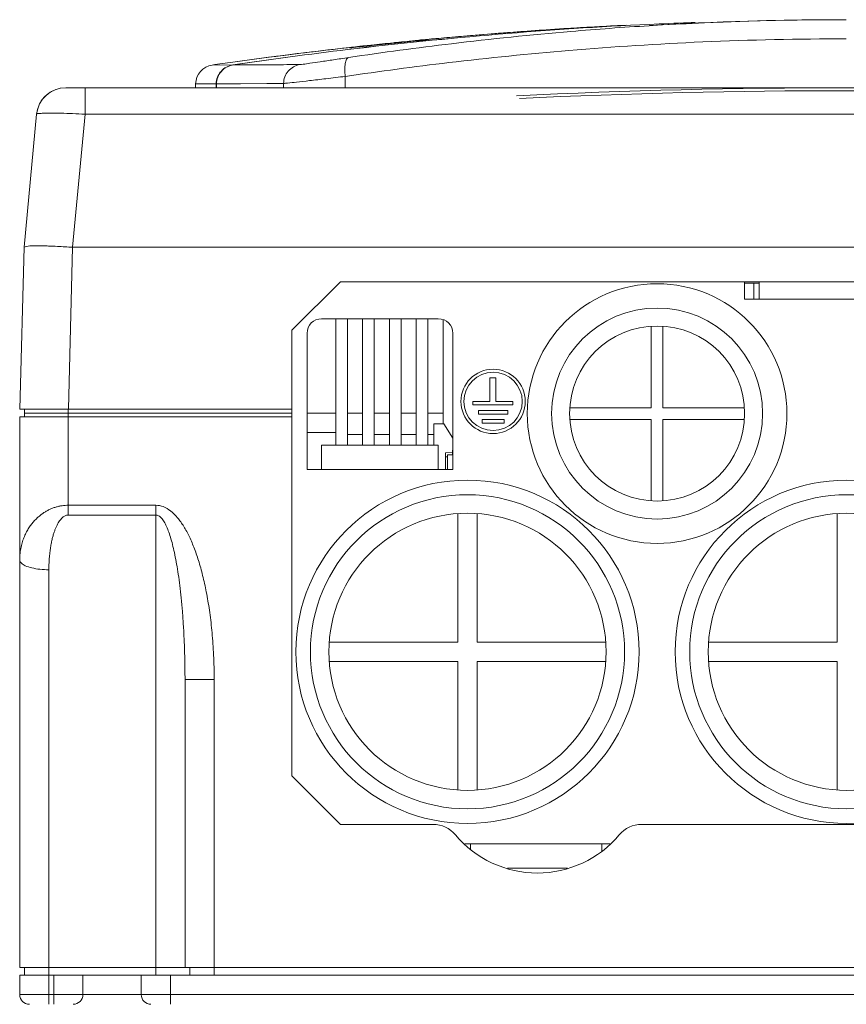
# Model space of a CAD drawing. Header units: millimetres. Extents: x -473 to 23648, y -382 to 1866.
# Tile 145 of 256: x 5052 to 5137, y 513 to 614. Entities that reach past the tile are written whole.
import ezdxf

# ---------------------------------------------------------------- set-up
doc = ezdxf.new("R2010")
doc.units = ezdxf.units.MM
doc.header["$LTSCALE"] = 80
doc.layers.get('0').update_dxf_attribs({"linetype": 'CONTINUOUS'})
for name, color, linetype in [('02___PRT_ALL_AXES', 7, 'CONTINUOUS'), ('06___PRT_ALL_SURFS', 7, 'CONTINUOUS'), ('09_ALL_ROUNDS', 7, 'CONTINUOUS'), ('10_ALL_CHAMFER', 7, 'CONTINUOUS'), ('20_ALL_FEATURES', 7, 'CONTINUOUS'), ('3_ALL_AXES', 7, 'CONTINUOUS')]:
    doc.layers.add(name, color=color, linetype=linetype)

msp = doc.modelspace()

# ---------------------------------------------------------------- linework, layer by layer
at = {"linetype": 'Continuous', "lineweight": 0}
for p, q in [((5126.656, 587.428), (5126.656, 585.649)), ((5126.656, 587.299), (5128.156, 587.299)), ((5127.609, 587.299), (5127.609, 585.649)), ((5128.156, 587.428), (5128.156, 585.649)), ((5126.656, 585.649), (5147.656, 585.649)), ((5095.156, 583.649), (5083.156, 583.649)), ((5117.056, 582.879), (5117.056, 574.499)), ((5118.256, 574.499), (5118.256, 582.879)), ((5081.656, 582.149), (5081.656, 568.149)), ((5096.656, 568.149), (5096.656, 582.149)), ((5117.056, 574.499), (5108.676, 574.499)), ((5126.636, 574.499), (5118.256, 574.499)), ((5108.676, 573.299), (5117.056, 573.299)), ((5117.056, 573.299), (5117.056, 564.919)), ((5118.256, 564.919), (5118.256, 573.299)), ((5118.256, 573.299), (5126.636, 573.299)), ((5095.156, 570.649), (5083.156, 570.649)), ((5083.156, 570.649), (5083.156, 568.149)), ((5095.156, 570.649), (5095.156, 568.149)), ((5096.656, 569.649), (5096.108, 569.649)), ((5096.108, 569.649), (5096.108, 568.149)), ((5081.656, 568.149), (5096.656, 568.149)), ((5097.156, 563.613), (5097.156, 550.399)), ((5099.156, 550.399), (5099.156, 563.613)), ((5136.156, 563.613), (5136.156, 550.399)), ((5097.156, 550.399), (5083.942, 550.399)), ((5112.371, 550.399), (5099.156, 550.399)), ((5136.156, 550.399), (5122.942, 550.399)), ((5083.942, 548.399), (5097.156, 548.399)), ((5097.156, 548.399), (5097.156, 535.184)), ((5099.156, 548.399), (5112.371, 548.399)), ((5099.156, 535.184), (5099.156, 548.399)), ((5122.942, 548.399), (5136.156, 548.399)), ((5136.156, 548.399), (5136.156, 535.184)), ((5097.882, 529.649), (5112.795, 529.649)), ((5098.456, 529.099), (5098.456, 529.649)), ((5111.956, 528.875), (5111.956, 529.649)), ((5102.253, 527.149), (5108.424, 527.149))]:
    msp.add_line(p, q, dxfattribs=at)
for centre, radius in [((5117.656, 573.899), 13.35), ((5117.656, 573.899), 10.85), ((5117.656, 573.899), 9), ((5098.156, 549.399), 17.65), ((5137.156, 549.399), 17.65), ((5098.156, 549.399), 16.15), ((5137.156, 549.399), 16.15), ((5098.156, 549.399), 14.25), ((5137.156, 549.399), 14.25)]:
    msp.add_circle(centre, radius, dxfattribs=at)
for centre, start, end in [((5083.156, 582.149), 90, 180), ((5095.156, 582.149), 0, 90)]:
    msp.add_arc(centre, 1.5, start, end, dxfattribs=at)
at = {"layer": '02___PRT_ALL_AXES', "linetype": 'Continuous', "lineweight": 0}
for p, q in [((5113.086, 613.768), (5112.863, 613.756)), ((5099.545, 612.855), (5098.996, 612.81)), ((5099.545, 612.855), (5099.361, 612.84)), ((5099.816, 612.878), (5099.545, 612.855)), ((5099.545, 612.855), (5099.732, 612.871)), ((5099.732, 612.871), (5099.817, 612.878)), ((5091.966, 612.169), (5091.386, 612.111)), ((5092.784, 612.249), (5092.671, 612.238)), ((5093.313, 612.3), (5092.784, 612.249)), ((5095.145, 612.472), (5094.108, 612.376)), ((5094.108, 612.362), (5094.108, 612.272)), ((5086.039, 611.543), (5085.811, 611.517)), ((5085.587, 608.565), (5085.58, 607.399)), ((5070.192, 607.399), (5070.199, 607.791)), ((5079.243, 607.844), (5079.236, 607.399)), ((5056.838, 607.399), (5217.379, 607.399)), ((5058.829, 607.399), (5058.829, 604.682)), ((5052.555, 591.013), (5053.851, 604.682)), ((5057.533, 591.013), (5058.829, 604.682)), ((5058.829, 604.682), (5215.388, 604.682)), ((5052.119, 574.349), (5052.555, 591.013)), ((5057.117, 574.349), (5057.554, 591.013)), ((5216.684, 591.013), (5057.533, 591.013)), ((5101.061, 577.583), (5100.464, 577.583)), ((5100.464, 577.583), (5100.464, 575.149)), ((5101.061, 575.149), (5101.061, 577.583)), ((5098.708, 575.149), (5098.708, 574.78)), ((5100.464, 575.149), (5098.708, 575.149)), ((5102.818, 575.149), (5101.061, 575.149)), ((5102.818, 574.78), (5102.818, 575.149)), ((5057.117, 574.349), (5052.119, 574.349)), ((5052.608, 573.949), (5052.608, 574.349)), ((5057.107, 573.949), (5057.107, 574.349)), ((5098.708, 574.78), (5102.818, 574.78)), ((5099.287, 574.212), (5099.287, 573.843)), ((5102.287, 574.212), (5099.287, 574.212)), ((5102.287, 573.843), (5102.287, 574.212)), ((5057.107, 573.949), (5052.608, 573.949)), ((5099.287, 573.843), (5102.287, 573.843)), ((5099.662, 573.272), (5099.662, 572.903)), ((5101.912, 573.272), (5099.662, 573.272)), ((5101.912, 572.903), (5101.912, 573.272)), ((5099.662, 572.903), (5101.912, 572.903)), ((5095.908, 568.149), (5095.908, 569.849)), ((5064.608, 516.149), (5058.608, 516.149))]:
    msp.add_line(p, q, dxfattribs=at)
for radius in [3.308, 3]:
    msp.add_circle((5100.787, 575.149), radius, dxfattribs=at)
for centre, radius, start, end in [((5137.138, 155.871), 458.528, 93.13307, 94.66888), ((5137.14, 155.851), 458.548, 93.03483, 94.6688), ((5137.137, 155.895), 458.504, 92.83038, 94.66874), ((5137.163, 281.043), 333.356, 90.00935, 93.49514), ((5137.135, 155.905), 458.494, 94.80326, 95.31126), ((5137.135, 155.91), 458.489, 95.10524, 95.25463), ((5137.124, 156.031), 458.368, 94.90504, 95.10525), ((5137.033, 157.112), 457.283, 94.77147, 94.90526), ((5137.112, 156.135), 458.263, 96.17099, 96.29834), ((5137.118, 156.078), 458.32, 95.72664, 96.29824), ((5137.119, 156.073), 458.325, 95.81994, 96.17098), ((5137.125, 156.014), 458.385, 95.65387, 95.81994), ((5093.504, 610.309), 2, 77.36878, 95.48467), ((5093.504, 610.309), 2, 77.33513, 95.47544), ((5137.131, 155.948), 458.45, 95.31127, 95.45364), ((5137.075, 156.456), 457.94, 96.39876, 97.91496), ((5137.074, 156.461), 457.934, 96.42744, 97.91462), ((5072.199, 607.756), 2, 98.18086, 179), ((5137.02, 156.862), 457.53, 97.91513, 98.18085), ((5137.02, 156.862), 457.53, 97.91479, 98.18085), ((5056.838, 604.399), 3, 90.00207, 174.58549), ((5053.7, 512.761), 92.063, 86.80658, 87.60763), ((5054.489, 561.631), 29.5, 88.89354, 89.77035)]:
    msp.add_arc(centre, radius, start, end, dxfattribs=at)
for points, knots in [([(5085.931, 610.507), (5089.449, 611.033), (5097.051, 612.059), (5107.362, 613.119), (5114.151, 613.614), (5116.84, 613.778)], [0, 0, 0, 0, 10.6723765, 23.0084104, 31.0907028, 31.0907028, 31.0907028, 31.0907028]), ([(5095.149, 612.472), (5095.545, 612.505), (5096.472, 612.595), (5097.937, 612.72), (5099.007, 612.811), (5099.545, 612.855)], [0, 0, 0, 0, 1.1925523, 2.7932821, 4.4128666, 4.4128666, 4.4128666, 4.4128666]), ([(5085.587, 608.565), (5089.13, 609.088), (5096.784, 610.108), (5109.036, 611.352), (5122.667, 612.224), (5132.184, 612.433), (5137.108, 612.433)], [0, 0, 0, 0, 10.7434486, 23.1616257, 36.937759, 51.7101728, 51.7101728, 51.7101728, 51.7101728]), ([(5080.911, 609.782), (5080.684, 609.744), (5080.24, 609.588), (5079.697, 609.142), (5079.336, 608.537), (5079.247, 608.074), (5079.243, 607.844)], [0, 0, 0, 0, 0.6891405, 1.3788746, 2.0693034, 2.7602065, 2.7602065, 2.7602065, 2.7602065]), ([(5080.911, 609.782), (5081.021, 609.783), (5081.369, 609.837), (5082.069, 609.927), (5083.109, 610.085), (5084.435, 610.283), (5085.408, 610.429), (5085.931, 610.507)], [0, 0, 0, 0, 0.3318596, 1.0507122, 2.1209539, 3.4857623, 5.0725787, 5.0725787, 5.0725787, 5.0725787]), ([(5085.931, 610.507), (5085.841, 610.491), (5085.662, 610.281), (5085.565, 609.85), (5085.522, 609.25), (5085.556, 608.804), (5085.587, 608.565)], [0, 0, 0, 0, 0.2737257, 0.722035, 1.339994, 2.0619304, 2.0619304, 2.0619304, 2.0619304]), ([(5079.243, 607.844), (5079.383, 607.845), (5079.823, 607.898), (5080.708, 607.988), (5082.023, 608.145), (5083.697, 608.342), (5084.926, 608.488), (5085.587, 608.565)], [0, 0, 0, 0, 0.4195921, 1.3253347, 2.6722456, 4.3894544, 6.3846538, 6.3846538, 6.3846538, 6.3846538]), ([(5053.851, 604.682), (5053.857, 604.743), (5054.19, 604.741), (5054.587, 604.806), (5055.412, 604.795), (5056.002, 604.791), (5056.344, 604.784)], [0, 0, 0, 0, 0.1861448, 0.6877216, 1.4787417, 2.5058747, 2.5058747, 2.5058747, 2.5058747]), ([(5054.608, 591.132), (5054.245, 591.133), (5053.648, 591.125), (5052.951, 591.142), (5052.636, 591.047), (5052.555, 591.013)], [0, 0, 0, 0, 1.0868721, 1.8022984, 2.0653888, 2.0653888, 2.0653888, 2.0653888]), ([(5057.554, 591.013), (5057.034, 591.013), (5056.204, 591.09), (5055.372, 591.12), (5055.059, 591.126)], [0, 0, 0, 0, 1.5587218, 2.4971535, 2.4971535, 2.4971535, 2.4971535])]:
    msp.add_open_spline(points, degree=3, knots=knots, dxfattribs=at)
for points in [[(5086.839, 611.632), (5086.572, 611.602), (5086.306, 611.573), (5086.039, 611.543)], [(5086.039, 611.543), (5086.306, 611.573), (5086.572, 611.602), (5086.838, 611.632)], [(5092.671, 612.238), (5092.436, 612.215), (5092.201, 612.192), (5091.966, 612.169)], [(5091.966, 612.169), (5092.201, 612.192), (5092.436, 612.215), (5092.671, 612.238)], [(5092.671, 612.238), (5092.885, 612.259), (5093.099, 612.279), (5093.313, 612.3)], [(5093.313, 612.3), (5093.236, 612.316), (5093.468, 612.32), (5093.546, 612.322)], [(5093.546, 612.322), (5093.771, 612.329), (5093.996, 612.354), (5094.218, 612.386)], [(5094.218, 612.386), (5094.527, 612.429), (5094.838, 612.447), (5095.149, 612.472)], [(5056.344, 604.784), (5056.744, 604.775), (5057.144, 604.761), (5057.543, 604.744)]]:
    msp.add_open_spline(points, degree=3, dxfattribs=at)
at = {"layer": '06___PRT_ALL_SURFS', "linetype": 'Continuous', "lineweight": 0}
for centre, radius, start, end in [((5137.108, -96.768), 704.167, 87.238341, 92.761659), ((5137.109, -96.768), 704.167, 87.238341, 92.761659), ((5137.108, -96.768), 703.867, 87.262727, 92.737273), ((5137.109, -96.768), 703.867, 87.262727, 92.737273)]:
    msp.add_arc(centre, radius, start, end, dxfattribs=at)
at = {"layer": '09_ALL_ROUNDS', "linetype": 'Continuous', "lineweight": 0}
for p, q in [((5086.603, 611.559), (5086.417, 611.539)), ((5087.306, 611.635), (5086.603, 611.559)), ((5087.911, 611.7), (5087.306, 611.635)), ((5088.338, 611.746), (5087.911, 611.7)), ((5088.651, 611.78), (5088.338, 611.746)), ((5088.986, 611.815), (5088.651, 611.78)), ((5089.343, 611.853), (5088.986, 611.815)), ((5091.97, 612.123), (5092.676, 612.193)), ((5093.313, 612.299), (5093.313, 612.3)), ((5093.314, 612.285), (5093.313, 612.299)), ((5086.053, 611.501), (5086.043, 611.501)), ((5086.084, 611.504), (5086.053, 611.501)), ((5086.131, 611.509), (5086.084, 611.504)), ((5086.193, 611.516), (5086.131, 611.509)), ((5086.27, 611.524), (5086.193, 611.516)), ((5086.417, 611.539), (5086.27, 611.524)), ((5084.618, 570.649), (5084.618, 583.649)), ((5085.818, 570.649), (5085.818, 583.649)), ((5087.368, 570.649), (5087.368, 583.649)), ((5088.568, 570.649), (5088.568, 583.649)), ((5090.128, 570.649), (5090.128, 583.649)), ((5091.328, 570.649), (5091.328, 583.649)), ((5092.888, 570.649), (5092.888, 583.649)), ((5094.088, 570.649), (5094.088, 583.649)), ((5095.648, 572.849), (5095.648, 583.561)), ((5096.656, 571.352), (5095.708, 572.849)), ((5095.908, 569.849), (5096.586, 569.908)), ((5096.108, 569.449), (5095.908, 569.449)), ((5057.108, 564.466), (5066.108, 564.466)), ((5057.108, 564.466), (5057.108, 563.461)), ((5066.108, 563.461), (5066.108, 564.466)), ((5057.108, 563.461), (5066.108, 563.461)), ((5072.108, 546.56), (5069.108, 546.56)), ((5085.108, 531.649), (5094.615, 531.649)), ((5116.062, 531.649), (5157.955, 531.649)), ((5052.108, 514.149), (5052.108, 516.149)), ((5052.108, 516.149), (5058.608, 516.149)), ((5055.108, 513.149), (5055.108, 516.149)), ((5055.608, 513.149), (5055.608, 516.149)), ((5058.608, 514.149), (5058.608, 516.149)), ((5064.608, 516.149), (5209.608, 516.149)), ((5064.608, 516.149), (5064.608, 514.149)), ((5067.608, 513.149), (5067.608, 516.149)), ((5222.108, 514.149), (5052.108, 514.149))]:
    msp.add_line(p, q, dxfattribs=at)
msp.add_lwpolyline([(5091.97, 612.123), (5091.704, 612.096), (5091.462, 612.071), (5091.226, 612.048), (5090.995, 612.024), (5090.769, 612.001), (5090.548, 611.978), (5090.333, 611.956), (5090.124, 611.934), (5089.92, 611.913), (5089.722, 611.893), (5089.343, 611.853)], dxfattribs=at)
for centre, radius, start, end in [((5129.507, 239.928), 374.111, 95.75887, 96.54842), ((5086.935, 610.757), 0.847, 92.25772, 96.34076), ((5093.507, 610.295), 1.999, 78.00938, 95.55348), ((5093.51, 610.265), 2, 80.97951, 95.58211), ((5094.615, 528.649), 3, 40.0052, 90), ((5116.062, 528.649), 3, 90, 139.9948), ((5105.338, 537.649), 11, 220.0052, 319.9948), ((5053.108, 514.149), 1, 180, 270), ((5057.608, 514.149), 1, 270, 0), ((5065.608, 514.149), 1, 180, 270)]:
    msp.add_arc(centre, radius, start, end, dxfattribs=at)
for points, knots in [([(5086.842, 611.599), (5086.613, 611.572), (5086.398, 611.552), (5085.857, 611.477), (5086.786, 611.581), (5087.36, 611.64), (5088.889, 611.806), (5090.379, 611.961), (5091.481, 612.074), (5091.97, 612.123)], [0, 0, 0, 0, 0.6901039, 0.8380769, 1.2364716, 2.1524595, 3.5437621, 5.3571992, 6.8312248, 6.8312248, 6.8312248, 6.8312248]), ([(5092.676, 612.193), (5092.782, 612.203), (5092.995, 612.224), (5093.208, 612.245), (5093.315, 612.256)], [0, 0, 0, 0, 0.31965814, 0.64237833, 0.64237833, 0.64237833, 0.64237833]), ([(5093.317, 612.193), (5093.317, 612.202), (5093.317, 612.223), (5093.316, 612.243), (5093.315, 612.256)], [0, 0, 0, 0, 0.025681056, 0.062325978, 0.062325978, 0.062325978, 0.062325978]), ([(5093.653, 612.226), (5093.648, 612.228), (5093.587, 612.254), (5093.523, 612.273), (5093.463, 612.281)], [0, 0, 0, 0, 0.01641856, 0.19793766, 0.19793766, 0.19793766, 0.19793766]), ([(5052.108, 558.842), (5052.108, 559.075), (5052.133, 559.521), (5052.237, 560.157), (5052.39, 560.733), (5052.582, 561.252), (5052.805, 561.72), (5053.051, 562.141), (5053.317, 562.519), (5053.599, 562.857), (5053.895, 563.158), (5054.2, 563.424), (5054.514, 563.656), (5054.833, 563.856), (5055.156, 564.025), (5055.482, 564.165), (5055.81, 564.278), (5056.138, 564.364), (5056.464, 564.423), (5056.787, 564.458), (5057.002, 564.466), (5057.108, 564.466)], [0, 0, 0, 0, 0.6969213, 1.3376108, 1.9301673, 2.48134, 2.9972315, 3.48314, 3.9433292, 4.3819079, 4.8023457, 5.2066669, 5.5961029, 5.9717737, 6.3352008, 6.6890067, 7.0354658, 7.3743363, 7.7051269, 8.0289849, 8.3480296, 8.3480296, 8.3480296, 8.3480296]), ([(5072.108, 546.56), (5072.108, 547.397), (5072.071, 548.997), (5071.912, 551.292), (5071.672, 553.382), (5071.364, 555.282), (5070.997, 557.005), (5070.578, 558.56), (5070.109, 559.954), (5069.589, 561.191), (5069.016, 562.269), (5068.382, 563.176), (5067.683, 563.888), (5066.921, 564.355), (5066.366, 564.466), (5066.108, 564.466)], [0, 0, 0, 0, 2.5085698, 4.8012231, 6.8984563, 8.8177634, 10.5739563, 12.1799799, 13.6469234, 14.9845226, 16.2007549, 17.3021853, 18.2936798, 19.1748213, 19.9465498, 19.9465498, 19.9465498, 19.9465498]), ([(5055.108, 557.837), (5055.108, 558.069), (5055.118, 558.513), (5055.159, 559.146), (5055.22, 559.721), (5055.297, 560.239), (5055.385, 560.707), (5055.483, 561.128), (5055.589, 561.505), (5055.702, 561.843), (5055.819, 562.144), (5055.941, 562.41), (5056.066, 562.643), (5056.194, 562.843), (5056.323, 563.014), (5056.453, 563.155), (5056.584, 563.269), (5056.716, 563.356), (5056.848, 563.417), (5056.978, 563.453), (5057.066, 563.461), (5057.108, 563.461)], [0, 0, 0, 0, 0.6958034, 1.3294947, 1.9052737, 2.4278049, 2.9020246, 3.3325717, 3.723376, 4.0782861, 4.4005919, 4.6924745, 4.9556908, 5.1921622, 5.4042705, 5.5951562, 5.7678665, 5.924509, 6.0676762, 6.2011249, 6.3293658, 6.3293658, 6.3293658, 6.3293658]), ([(5069.108, 546.56), (5069.108, 547.221), (5069.095, 548.487), (5069.039, 550.308), (5068.955, 551.976), (5068.848, 553.504), (5068.722, 554.901), (5068.58, 556.176), (5068.424, 557.337), (5068.255, 558.394), (5068.074, 559.352), (5067.882, 560.215), (5067.678, 560.986), (5067.461, 561.668), (5067.23, 562.258), (5066.982, 562.752), (5066.717, 563.135), (5066.43, 563.392), (5066.207, 563.461), (5066.108, 563.461)], [0, 0, 0, 0, 1.9823082, 3.7977613, 5.4640299, 6.9933654, 8.3931115, 9.6722231, 10.8407948, 11.9082281, 12.8820975, 13.7651787, 14.5604908, 15.2742281, 15.9092136, 16.4615529, 16.9276054, 17.3019146, 17.5966715, 17.5966715, 17.5966715, 17.5966715]), ([(5055.108, 557.837), (5054.799, 557.837), (5054.206, 557.868), (5053.389, 557.998), (5052.733, 558.209), (5052.273, 558.458), (5052.108, 558.728), (5052.108, 558.843)], [0, 0, 0, 0, 0.928356, 1.7767629, 2.476728, 2.9867364, 3.3303322, 3.3303322, 3.3303322, 3.3303322])]:
    msp.add_open_spline(points, degree=3, knots=knots, dxfattribs=at)
for points in [[(5092.673, 612.222), (5092.438, 612.199), (5092.203, 612.175), (5091.967, 612.151)], [(5093.314, 612.285), (5093.1, 612.264), (5092.886, 612.243), (5092.673, 612.222)], [(5093.463, 612.281), (5093.414, 612.288), (5093.363, 612.29), (5093.314, 612.285)]]:
    msp.add_open_spline(points, degree=3, dxfattribs=at)
at = {"layer": '10_ALL_CHAMFER', "linetype": 'Continuous', "lineweight": 0}
for p in [(5080.108, 573.549), (5085.108, 531.649)]:
    msp.add_line(p, (5080.108, 536.649), dxfattribs=at)
at = {"layer": '20_ALL_FEATURES', "linetype": 'Continuous', "lineweight": 0}
for p, q in [((5116.858, 613.792), (5116.858, 613.803)), ((5121.142, 614.101), (5120.867, 614.091)), ((5120.874, 614.092), (5121.149, 614.102)), ((5121.557, 614.117), (5121.142, 614.101)), ((5121.149, 614.102), (5121.561, 614.117)), ((5122.522, 614.084), (5122.274, 614.073)), ((5071.914, 609.736), (5074.023, 609.746)), ((5070.199, 607.791), (5072.316, 607.803)), ((5072.316, 607.803), (5072.309, 607.399)), ((5072.339, 607.399), (5072.346, 607.803)), ((5072.346, 607.803), (5072.831, 607.805)), ((5072.831, 607.805), (5074.824, 607.817)), ((5074.824, 607.817), (5077.538, 607.833)), ((5077.538, 607.833), (5079.243, 607.844)), ((5085.108, 587.457), (5080.108, 582.459)), ((5189.108, 587.457), (5085.108, 587.457)), ((5080.108, 573.549), (5080.108, 582.459)), ((5080.108, 574.349), (5057.117, 574.349)), ((5052.108, 573.549), (5080.108, 573.549)), ((5052.108, 573.549), (5052.108, 516.949)), ((5052.608, 573.949), (5080.108, 573.949)), ((5052.608, 573.949), (5052.608, 573.549)), ((5057.108, 573.949), (5057.108, 564.466)), ((5085.818, 573.949), (5087.368, 573.949)), ((5088.568, 573.949), (5090.128, 573.949)), ((5091.328, 573.949), (5092.888, 573.949)), ((5094.088, 573.949), (5095.648, 573.949)), ((5094.708, 572.849), (5094.708, 570.649)), ((5095.708, 572.849), (5094.708, 572.849)), ((5081.656, 571.949), (5084.608, 571.949)), ((5085.818, 571.746), (5087.368, 571.746)), ((5088.568, 571.746), (5090.128, 571.746)), ((5091.328, 571.746), (5092.888, 571.746)), ((5094.088, 571.746), (5094.708, 571.746)), ((5066.108, 516.149), (5066.108, 563.461)), ((5055.108, 516.149), (5055.108, 557.837)), ((5069.108, 516.949), (5069.108, 546.56)), ((5072.108, 516.149), (5072.108, 546.56)), ((5052.108, 516.949), (5222.108, 516.949)), ((5052.608, 516.149), (5052.608, 516.949)), ((5069.608, 516.149), (5069.608, 516.949))]:
    msp.add_line(p, q, dxfattribs=at)
for centre, radius, start, end in [((5137.136, 184.022), 430.377, 92.70197, 96.84665), ((5137.136, 184.414), 429.985, 92.70442, 96.85287), ((5137.127, 184.212), 430.187, 92.16516, 92.70193), ((5137.127, 184.603), 429.796, 92.16809, 92.70439), ((5137.115, 269.695), 344.703, 90.00104, 93.36889), ((5137.132, 275.244), 339.155, 92.51082, 93.42692), ((5137.112, 275.759), 338.639, 90.00061, 92.46935), ((5137.061, 184.656), 429.738, 96.84685, 98.43512), ((5137.061, 185.048), 429.346, 96.85307, 98.43883), ((5074.317, 607.765), 2.003, 98.43715, 118.52896), ((5074.347, 607.766), 2.002, 108.50824, 118.57626), ((5074.348, 607.762), 2.006, 98.44625, 108.50096), ((5074.316, 607.767), 2, 118.52544, 158.78942), ((5074.346, 607.767), 2, 118.5713, 158.84589), ((5074.315, 607.768), 1.999, 158.7938, 178.99893), ((5074.345, 607.768), 1.999, 158.85044, 178.99859), ((5056.838, 604.399), 3, 100.57316, 174.5853)]:
    msp.add_arc(centre, radius, start, end, dxfattribs=at)
msp.add_open_spline([(5074.053, 609.746), (5074.679, 609.749), (5076.077, 609.756), (5078.363, 609.768), (5080.023, 609.777), (5080.911, 609.782)], degree=3, knots=[0, 0, 0, 0, 1.8784006, 4.194542, 6.8575909, 6.8575909, 6.8575909, 6.8575909], dxfattribs=at)
msp.add_open_spline([(5084.618, 573.949), (5083.631, 573.949), (5082.644, 573.95), (5081.656, 573.949)], degree=3, dxfattribs=at)
at = {"layer": '3_ALL_AXES', "linetype": 'Continuous', "lineweight": 0}
for p in [(5096.656, 570.149), (5096.608, 569.649)]:
    msp.add_line(p, (5096.608, 570.149), dxfattribs=at)

doc.saveas('drawing.dxf')
